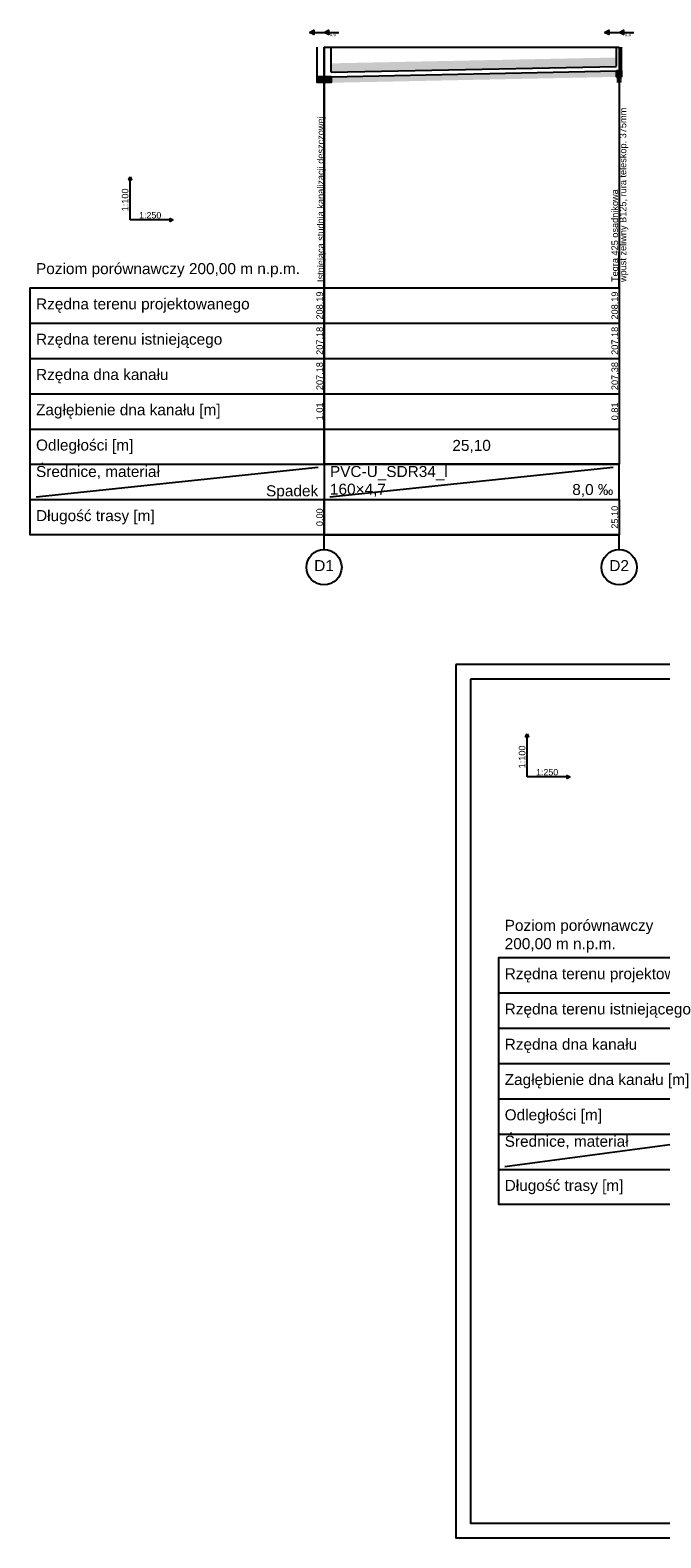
# Model space of a CAD drawing. Header units: inches. Extents: x -4.9 to 51.6, y -38.3 to 13.
# Tile 1 of 10: x -4.9 to 16.6, y -38.3 to 13. Entities that reach past the tile are written whole.
import ezdxf
from ezdxf.lldxf.tags import DXFTag

# ---------------------------------------------------------------- set-up
doc = ezdxf.new("R2010")
doc.units = ezdxf.units.IN
doc.header["$MEASUREMENT"] = 0
for name, color, linetype in [('IS_Grafika', 7, 'SOLID'), ('IS_Sieci_na_profilu', 7, 'SOLID'), ('IS_Tabelka_profilu', 7, 'SOLID'), ('IS_Tabelka_profilu_-_opisy', 7, 'SOLID'), ('IS_Teren_proj', 7, 'SOLID')]:
    doc.layers.add(name, color=color, linetype=linetype)
tags = doc.linetypes.add('SOLID', pattern=[10, 10, 0]).pattern_tags.tags
tags[6:7] = [DXFTag(74, 4), DXFTag(75, 0), DXFTag(340, '0'), DXFTag(46, 0.0), DXFTag(50, 0.0), DXFTag(44, 0.0), DXFTag(45, 0.0)]
tags[4:5] = [DXFTag(74, 4), DXFTag(75, 0), DXFTag(340, '0'), DXFTag(46, 0.0), DXFTag(50, 0.0), DXFTag(44, 0.0), DXFTag(45, 0.0)]
pattern_1 = [(37.5, (0, 0), (-0.0050395, 0.1541459), [0, -0.1216, 0, -0.136, 0, -0.13]), (7.5, (0, 0), (0.1415821, 0.2257717), [0, -0.0656, 0, -0.1096, 0, -0.042]), (-32.5, (-0.0984, 0), (0.2489019, 0.0005989), [0, -0.04, 0, -0.144, 0, -0.188]), (-42.5, (-0.0984, 0), (0.2402896, 0.0703978), [0, -0.02, 0, -0.0944, 0, -0.108])]

msp = doc.modelspace()

# ---------------------------------------------------------------- hatches: boundary and pattern name
at = {"layer": 'IS_Sieci_na_profilu', "ltscale": 0.01}
for points in [[(4.856, 11.397), (5.096, 11.397), (5.336, 11.397), (5.336, 11.197), (5.096, 11.197), (4.856, 11.197)], [(15.051, 11.598), (15.136, 11.598), (15.221, 11.598), (15.221, 11.398), (15.136, 11.398), (15.051, 11.398)]]:
    msp.add_hatch(color=256, dxfattribs=at).paths.add_polyline_path(points)
h = msp.add_hatch(dxfattribs=at)
h.set_pattern_fill('AR-SAND', color=256, scale=0.01, style=0)
h.set_pattern_definition([(37.5, (0, 0), (-0.000629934, 0.019268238), [0, -0.0152, 0, -0.017, 0, -0.01625]), (7.5, (0, 0), (0.017697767, 0.02822146), [0, -0.0082, 0, -0.0137, 0, -0.00525]), (-32.5, (-0.0123, 0), (0.031141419, 5.659e-05), [0, -0.005, 0, -0.018, 0, -0.0235]), (-42.5, (-0.0123, 0), (0.030061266, 0.008776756), [0, -0.0025, 0, -0.0118, 0, -0.0135])])
h.paths.add_polyline_path([(15.051, 11.398), (15.136, 11.398), (15.221, 11.398), (15.221, 11.198), (15.136, 11.198), (15.051, 11.198)])
h = msp.add_hatch(dxfattribs=at)
h.set_pattern_fill('AR-SAND', color=256, scale=0.01, style=0)
h.paths.add_polyline_path([(4.856, 11.197), (5.096, 11.197), (5.336, 11.197), (5.096, 11.197)])
at = {"layer": 'IS_Tabelka_profilu'}
h = msp.add_hatch(dxfattribs=at)
h.set_pattern_fill('AR-SAND', color=256, scale=0.08, style=0)
h.set_pattern_definition(pattern_1)
h.paths.add_polyline_path([(5.336, 11.553), (5.336, 11.853), (15.051, 12.053), (15.051, 11.753)])
h = msp.add_hatch(dxfattribs=at)
h.set_pattern_fill('AR-SAND', color=256, scale=0.08, style=0)
h.set_pattern_definition(pattern_1)
h.paths.add_polyline_path([(5.336, 11.393), (5.336, 11.193), (15.051, 11.393), (15.051, 11.593)])

# ---------------------------------------------------------------- linework, layer by layer
msp.add_lwpolyline([(9.581, -8.592), (9.581, -38.292), (51.581, -38.292), (51.581, -8.592), (9.581, -8.592)])
msp.add_lwpolyline([(10.081, -9.092), (10.081, -37.792), (51.081, -37.792), (51.081, -9.092)], close=True)
at = {"layer": 'IS_Grafika', "ltscale": 0.01}
for points in [[(-1.5, 7.99), (-1.45, 7.89), (-1.55, 7.89), (-1.5, 7.99)], [(-1.5, 6.528), (-1.5, 7.89)], [(-0.138, 6.528), (-1.5, 6.528)], [(-0.038, 6.528), (-0.138, 6.478), (-0.138, 6.578), (-0.038, 6.528)], [(12.005, -10.954), (12.055, -11.054), (11.955, -11.054), (12.005, -10.954)], [(12.005, -12.416), (12.005, -11.054)], [(13.367, -12.416), (12.005, -12.416)], [(13.467, -12.416), (13.367, -12.466), (13.367, -12.366), (13.467, -12.416)]]:
    msp.add_lwpolyline(points, dxfattribs=at)
at = {"layer": 'IS_Sieci_na_profilu', "ltscale": 0.01}
for points in [[(4.856, 11.397), (4.856, 12.407)], [(5.336, 11.548), (5.336, 12.407)], [(15.051, 11.753), (15.051, 12.407)], [(15.221, 11.598), (15.221, 12.407)], [(4.856, 11.397), (5.096, 11.397), (5.096, 11.397), (5.336, 11.397), (5.336, 11.397), (5.096, 11.397), (5.096, 11.397), (4.856, 11.397)], [(4.856, 11.397), (5.096, 11.397), (5.096, 11.397), (5.336, 11.397), (5.336, 11.197), (5.096, 11.197), (5.096, 11.197), (4.856, 11.197), (4.856, 11.397)], [(5.336, 11.55), (15.051, 11.751)], [(5.336, 11.395), (15.051, 11.596)], [(15.051, 11.598), (15.136, 11.598), (15.136, 11.598), (15.221, 11.598), (15.221, 11.598), (15.136, 11.598), (15.136, 11.598), (15.051, 11.598)], [(15.051, 11.598), (15.136, 11.598), (15.136, 11.598), (15.221, 11.598), (15.221, 11.398), (15.136, 11.398), (15.136, 11.398), (15.051, 11.398), (15.051, 11.598)]]:
    msp.add_lwpolyline(points, dxfattribs=at)
at = {"layer": 'IS_Tabelka_profilu', "ltscale": 0.01}
for points in [[(4.596, 12.907), (4.746, 12.982), (4.746, 12.832), (4.596, 12.907)], [(4.596, 12.907), (5.096, 12.907)], [(5.096, 12.907), (5.246, 12.982), (5.246, 12.832), (5.096, 12.907)], [(5.096, 12.907), (5.596, 12.907)], [(5.096, 12.907), (5.596, 12.907)], [(14.636, 12.907), (14.786, 12.982), (14.786, 12.832), (14.636, 12.907)], [(14.636, 12.907), (15.136, 12.907)], [(15.136, 12.907), (15.286, 12.982), (15.286, 12.832), (15.136, 12.907)], [(15.136, 12.907), (15.636, 12.907)], [(15.136, 12.907), (15.636, 12.907)], [(5.096, 12.407), (5.096, 4.217)], [(5.096, 4.217), (5.096, 12.407)], [(15.136, 12.407), (15.136, 4.217)], [(5.096, 4.217), (5.096, 5.417)], [(15.136, 4.217), (15.136, 5.417)], [(5.096, -4.183), (-4.904, -4.183), (-4.904, 4.217), (5.096, 4.217)], [(5.096, -4.183), (-4.904, -4.183), (-4.904, 4.217), (5.096, 4.217), (5.096, -4.183)], [(15.136, -1.783), (5.096, -1.783), (5.096, 4.217), (15.136, 4.217), (15.136, -1.783)], [(-4.904, 3.017), (5.096, 3.017)], [(5.096, 3.017), (15.136, 3.017)], [(-4.904, 1.817), (5.096, 1.817)], [(5.096, 1.817), (15.136, 1.817)], [(-4.904, 0.617), (5.096, 0.617)], [(5.096, 0.617), (15.136, 0.617)], [(-4.904, -0.583), (5.096, -0.583)], [(5.096, -0.583), (15.136, -0.583)], [(-4.904, -1.783), (5.096, -1.783)], [(5.096, -1.783), (15.136, -1.783)], [(15.136, -2.983), (15.136, -1.783)], [(-4.904, -2.983), (5.096, -2.983)], [(15.136, -4.183), (5.096, -4.183), (5.096, -2.983), (15.136, -2.983), (15.136, -4.183)], [(5.096, -2.983), (15.136, -2.983)], [(5.096, -4.183), (15.136, -4.183)], [(18.933, -26.96), (11.042, -26.96), (11.042, -18.56), (18.933, -18.56)], [(18.933, -26.96), (11.042, -26.96), (11.042, -18.56), (18.933, -18.56), (18.933, -26.96)], [(11.042, -19.76), (18.933, -19.76)], [(11.042, -20.96), (18.933, -20.96)], [(11.042, -22.16), (18.933, -22.16)], [(11.042, -23.36), (18.933, -23.36)], [(11.042, -24.56), (18.933, -24.56)], [(11.042, -25.76), (18.933, -25.76)]]:
    msp.add_lwpolyline(points, dxfattribs=at)
at = {"layer": 'IS_Tabelka_profilu_-_opisy', "ltscale": 0.01}
for points in [[(-4.704, -2.883), (4.896, -1.883)], [(5.296, -2.883), (14.936, -1.883)], [(5.096, -4.683), (5.096, -4.183)], [(15.136, -4.683), (15.136, -4.183)], [(11.242, -25.66), (18.733, -24.66)]]:
    msp.add_lwpolyline(points, dxfattribs=at)
for centre in [(5.096, -5.283), (15.136, -5.283)]:
    msp.add_ellipse(centre, major_axis=(0.6, 0), ratio=1, dxfattribs=at)
at = {"layer": 'IS_Teren_proj', "ltscale": 0.01}
for points in [[(5.096, 12.407), (5.336, 12.407)], [(5.336, 12.407), (15.051, 12.407)], [(15.051, 12.407), (15.136, 12.407)]]:
    msp.add_lwpolyline(points, dxfattribs=at)

# ---------------------------------------------------------------- texts
at = {"layer": 'IS_Grafika', "ltscale": 0.01, "char_height": 0.2232, "attachment_point": 8, "rotation": 90}
for insert in [(-1.558, 7.209), (11.948, -11.735)]:
    msp.add_mtext('\\fArial|b0|i0;1:100', dxfattribs=dict(at, insert=insert))
at = {"layer": 'IS_Grafika', "ltscale": 0.01, "char_height": 0.216, "attachment_point": 8}
for insert in [(-0.819, 6.578), (12.686, -12.366)]:
    msp.add_mtext('\\fArial|b0|i0;1:250', dxfattribs=dict(at, insert=insert))
at = {"layer": 'IS_Tabelka_profilu', "ltscale": 0.01, "char_height": 0.1152, "attachment_point": 2}
for insert in [(5.429, 12.893), (15.469, 12.893)]:
    msp.add_mtext('\\fArial|b0|i0;0,0°', dxfattribs=dict(at, insert=insert))
at = {"layer": 'IS_Tabelka_profilu_-_opisy', "ltscale": 0.01, "char_height": 0.2232, "rotation": 90}
for s, insert, attachment_point in [('\\fArial|b0|i0;Istniejąca studnia kanalizacji deszczowej', (5.156, 4.417), 7), ('\\fArial|b0|i0;wpust żeliwny B125, rura teleskop. 375mm', (15.446, 4.417), 7), ('\\fArial|b0|i0;Tegra 425 osadnikowa', (15.166, 4.417), 7), ('\\fArial|b0|i0;208,19', (5.1, 3.617), 8), ('\\fArial|b0|i0;208,19', (15.14, 3.617), 8), ('\\fArial|b0|i0;207,18', (5.1, 2.417), 8), ('\\fArial|b0|i0;207,18', (15.14, 2.417), 8), ('\\fArial|b0|i0;207,18', (5.1, 1.217), 8), ('\\fArial|b0|i0;207,38', (15.14, 1.217), 8), ('\\fArial|b0|i0;1,01', (5.1, 0.017), 8), ('\\fArial|b0|i0;0,81', (15.14, 0.017), 8), ('\\fArial|b0|i0;0,00', (5.1, -3.583), 8), ('\\fArial|b0|i0;25,10', (15.14, -3.583), 8)]:
    msp.add_mtext(s, dxfattribs=dict(at, insert=insert, attachment_point=attachment_point))
at = {"layer": 'IS_Tabelka_profilu_-_opisy', "ltscale": 0.01, "char_height": 0.3744}
for s, insert, attachment_point in [('\\fArial|b0|i0;Poziom porównawczy 200,00 m n.p.m.', (-4.704, 5.06), 1), ('\\fArial|b0|i0;Rzędna terenu projektowanego', (-4.704, 3.86), 1), ('\\fArial|b0|i0;Rzędna terenu istniejącego', (-4.704, 2.66), 1), ('\\fArial|b0|i0;Rzędna dna kanału', (-4.704, 1.46), 1), ('\\fArial|b0|i0;Zagłębienie dna kanału [m]', (-4.704, 0.26), 1), ('\\fArial|b0|i0;Odległości [m]', (-4.704, -0.94), 1), ('\\fArial|b0|i0;25,10', (10.116, -1.396), 8), ('\\fArial|b0|i0;Średnice, materiał', (-4.704, -1.84), 1), ('\\fArial|b0|i0;PVC-U_SDR34_l', (5.296, -1.84), 1), ('\\fArial|b0|i0;160×4,7', (5.296, -2.44), 1), ('\\fArial|b0|i0;8,0 ‰', (14.936, -2.896), 9), ('\\fArial|b0|i0;Spadek', (4.896, -2.983), 9), ('\\fArial|b0|i0;Długość trasy [m]', (-4.704, -3.34), 1), ('\\fArial|b0|i0;D1', (5.096, -5.04), 2), ('\\fArial|b0|i0;D2', (15.136, -5.04), 2), ('{\\fArial|b0|i0|c1|p0;Poziom porównawczy \\P200,00 m n.p.m.}', (11.242, -17.274), 1), ('\\fArial|b0|i0;Rzędna terenu projektowanego', (11.242, -18.918), 1), ('\\fArial|b0|i0;Rzędna terenu istniejącego', (11.242, -20.118), 1), ('\\fArial|b0|i0;Rzędna dna kanału', (11.242, -21.318), 1), ('\\fArial|b0|i0;Zagłębienie dna kanału [m]', (11.242, -22.518), 1), ('\\fArial|b0|i0;Odległości [m]', (11.242, -23.718), 1), ('\\fArial|b0|i0;Średnice, materiał', (11.242, -24.618), 1), ('\\fArial|b0|i0;Długość trasy [m]', (11.242, -26.118), 1)]:
    msp.add_mtext(s, dxfattribs=dict(at, insert=insert, attachment_point=attachment_point))

doc.saveas('drawing.dxf')
